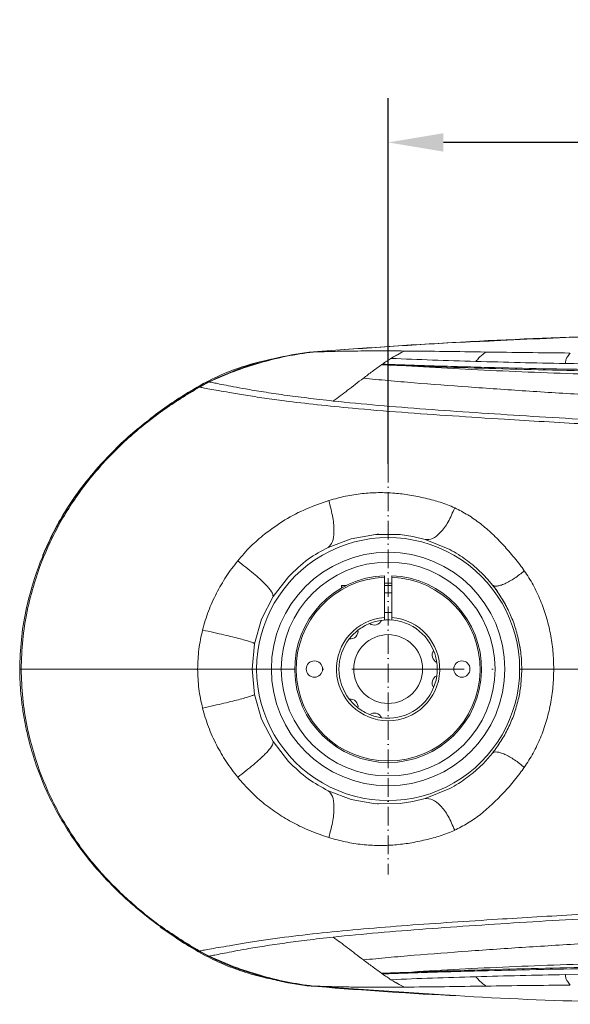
# Model space of a CAD drawing. Header units: millimetres. Extents: x -33 to 2421, y -2345 to -563.
# Tile 3 of 31: x 259 to 371, y -1810 to -1610. Entities that reach past the tile are written whole.
import ezdxf

# ---------------------------------------------------------------- set-up
doc = ezdxf.new("R2010")
doc.units = ezdxf.units.MM
doc.header["$LTSCALE"] = 0.3175
doc.linetypes.add('ACAD_ISO10W100', pattern=[18, 12, -3, 0, -3])
for name, color, linetype, lineweight in [('1轮廓实线层', 7, 'Continuous', 18), ('7标注层', 4, 'Continuous', 13), ('中心线', 4, 'ACAD_ISO10W100', 20), ('粗实线', 7, 'Continuous', 40)]:
    doc.layers.add(name, color=color, linetype=linetype, lineweight=lineweight)
doc.styles.add('标准汉字', font='gbenor.shx', dxfattribs={"bigfont": 'gbcbig.shx'})
doc.dimstyles.new('M1：4.5', dxfattribs={"dimscale": 4.5, "dimtxt": 3.5, "dimasz": 2.5, "dimexe": 2, "dimexo": 0, "dimgap": 1.5, "dimtad": 1, "dimdec": 3, "dimdsep": 46, "dimtxsty": '标准汉字', "dimcen": 5, "dimdle": 5, "dimclrd": 1, "dimclre": 1, "dimclrt": 256, "dimadec": 3, "dimazin": 2, "dimtfac": 1, "dimtdec": 3, "dimtmove": 0, "dimatfit": 3, "dimfxl": 1, "dimtolj": 1, "dimarcsym": 0})

# ---------------------------------------------------------------- blocks, each defined once
blk = doc.blocks.new('*D8')
at = {"layer": '7标注层', "color": 1, "lineweight": -2, "transparency": 16777216}
for p, q in [((334.34, -1700.09), (334.34, -1625.74)), ((609.34, -1701.92), (609.34, -1625.74)), ((598.09, -1634.74), (345.59, -1634.74))]:
    blk.add_line(p, q, dxfattribs=at)
at = {"layer": '7标注层', "color": 1, "lineweight": 20, "transparency": 16777216}
for points in [[(345.59, -1632.87), (345.59, -1636.62), (334.34, -1634.74)], [(598.09, -1632.87), (598.09, -1636.62), (609.34, -1634.74)]]:
    blk.add_solid(points, dxfattribs=at)
at = {"layer": 'Defpoints', "color": 0, "lineweight": 20, "transparency": 16777216}
for p in [(334.34, -1634.74), (334.34, -1700.09), (609.34, -1701.92)]:
    blk.add_point(p, dxfattribs=at)
at = {"layer": '7标注层', "lineweight": 18, "transparency": 16777216, "insert": (471.84, -1620.12), "char_height": 15.75, "attachment_point": 5, "style": '标准汉字'}
blk.add_mtext('\\A1;275', dxfattribs=at)

msp = doc.modelspace()

# ---------------------------------------------------------------- linework, layer by layer
at = {"layer": '1轮廓实线层', "lineweight": 18}
for p, q in [((335.8358, -1678.1344), (335.4038, -1678.3844)), ((336.0319, -1678.0224), (335.8358, -1678.1344)), ((336.2161, -1677.9181), (336.0319, -1678.0224)), ((336.5534, -1677.7305), (336.2161, -1677.9181)), ((337.1309, -1677.4223), (336.5534, -1677.7305)), ((337.6343, -1677.171), (337.1309, -1677.4223)), ((335.4038, -1678.3844), (334.912, -1678.673)), ((297.7653, -1683.4376), (295.8244, -1684.4872)), ((295.8244, -1684.4872), (295.9776, -1684.512)), ((322.1378, -1717.1104), (326.8035, -1715.3569)), ((326.8035, -1715.3569), (331.7339, -1714.4751)), ((331.7339, -1714.4751), (336.8106, -1714.515)), ((332.0777, -1714.4555), (332.3587, -1714.4434)), ((336.8106, -1714.515), (339.3318, -1714.8915)), ((339.3318, -1714.8915), (341.8659, -1715.5171)), ((341.8661, -1715.5172), (346.8607, -1717.5498)), ((351.5411, -1720.6618), (353.6624, -1722.6089)), ((310.9393, -1727.1147), (314.0639, -1723.0691)), ((333.5862, -1723.1744), (333.5862, -1722.8742)), ((333.5862, -1731.3862), (333.5862, -1723.1744)), ((335.0862, -1722.8742), (335.0862, -1723.1744)), ((335.0862, -1723.1744), (335.0862, -1731.3862)), ((353.6624, -1722.609), (354.6412, -1723.6625)), ((354.6412, -1723.6625), (355.5693, -1724.7735)), ((324.8362, -1725.4049), (324.8362, -1724.9593)), ((325.8509, -1724.8593), (324.9362, -1724.8593)), ((324.9362, -1724.8593), (324.9362, -1725.3475)), ((335.0862, -1724.3754), (333.5862, -1724.3754)), ((308.6076, -1731.699), (310.9393, -1727.1147)), ((335.0862, -1726.3593), (333.5862, -1726.3593)), ((358.5932, -1729.5367), (358.6113, -1729.5733)), ((307.1571, -1736.7073), (308.6076, -1731.699)), ((333.5862, -1730.3593), (335.0862, -1730.3593)), ((333.5862, -1731.3862), (333.5862, -1731.8875)), ((333.6618, -1731.8821), (334.3362, -1731.8593)), ((335.0862, -1731.8875), (335.0862, -1731.3862)), ((306.6736, -1741.8999), (307.1571, -1736.7073)), ((259.679, -1741.859), (259.3959, -1741.859)), ((306.6736, -1741.8187), (307.1571, -1747.0113)), ((307.5862, -1741.8593), (306.6736, -1741.8593)), ((361.5256, -1741.8593), (361.0862, -1741.8593)), ((361.0862, -1741.8593), (361.0862, -1741.8593)), ((361.5256, -1741.8593), (361.0862, -1741.8593)), ((361.0862, -1741.8593), (361.5256, -1741.8593)), ((361.4355, -1743.2799), (361.5256, -1741.8595)), ((307.1571, -1747.0114), (308.6076, -1752.0196)), ((326.6051, -1748.202), (326.4363, -1747.9905)), ((308.6076, -1752.0196), (310.9393, -1756.604)), ((310.9393, -1756.604), (314.0639, -1760.6496)), ((353.6624, -1761.1097), (354.6412, -1760.0562)), ((354.6412, -1760.0562), (355.5693, -1758.9451)), ((351.5411, -1763.0569), (353.6624, -1761.1097)), ((341.8661, -1768.2015), (346.8607, -1766.1689)), ((322.1378, -1766.6083), (326.8035, -1768.3617)), ((339.3318, -1768.8271), (341.8659, -1768.2016)), ((326.8035, -1768.3617), (331.7339, -1769.2436)), ((331.7339, -1769.2436), (336.8106, -1769.2037)), ((332.3587, -1769.2753), (332.0777, -1769.2632)), ((336.8106, -1769.2037), (339.3318, -1768.8271)), ((297.7653, -1800.2811), (295.8244, -1799.2315)), ((297.92, -1800.259), (295.9776, -1799.2068)), ((297.7653, -1800.2811), (297.92, -1800.259)), ((384.3254, -1803.7797), (370.3649, -1804.008)), ((318.7439, -1806.2832), (319.5508, -1806.3913)), ((345.7389, -1808.1281), (319.1151, -1806.3435)), ((336.5534, -1805.9882), (336.2161, -1805.8006)), ((337.6343, -1806.5476), (337.1309, -1806.2964))]:
    msp.add_line(p, q, dxfattribs=at)
for points in [[(319.1149, -1677.3771), (318.6779, -1677.3903), (318.2408, -1677.4036)], [(297.7652, -1683.4375), (297.8426, -1683.4486), (297.92, -1683.4597)], [(333.5862, -1724.8759), (334.1292, -1724.8606), (335.0862, -1724.8759)], [(332.8538, -1731.9698), (331.7004, -1732.213), (330.5602, -1732.5996)], [(328.205, -1733.9594), (326.8785, -1735.1974), (326.4363, -1735.7282)], [(343.5959, -1745.6353), (344.0747, -1744.1313), (344.2433, -1743.2191)], [(326.4363, -1747.9905), (327.3991, -1749.0619), (328.205, -1749.7593)], [(295.8244, -1799.2315), (295.9008, -1799.2193), (295.9773, -1799.2072)], [(319.1147, -1806.3435), (318.6776, -1806.3303), (318.2406, -1806.3171)]]:
    msp.add_lwpolyline(points, dxfattribs=at)
for centre, radius, start, end in [((334.3362, -1741.8593), 26.75, 0, 180.000012), ((334.3362, -1741.8593), 19, 92.262263, 87.737737), ((334.3362, -1741.8593), 18.7, 92.298576, 87.701424), ((324.9362, -1724.9593), 0.1, 90, 180), ((334.3362, -1741.8593), 10.5, 94.096044, 85.903956), ((331.5151, -1731.3308), 1.588, 233.038927, 336.961073), ((334.3362, -1741.8593), 10, 22.184778, 97.815222), ((326.6287, -1734.1519), 1.588, 263.038927, 6.961073), ((334.3362, -1741.8593), 10, 112.184778, 127.815222), ((334.3362, -1741.8593), 10, 142.184778, 217.815222), ((344.8648, -1739.0382), 1.588, 143.038927, 246.961073), ((334.3362, -1741.8593), 10, 7.815222, 22.184778), ((334.3362, -1741.8593), 26.75, 179.999988, 360), ((334.3362, -1741.8593), 10, 352.184778, 7.815222), ((344.8648, -1744.6805), 1.588, 113.038927, 216.961073), ((334.3362, -1741.8593), 10, 262.184778, 337.815222), ((326.6287, -1749.5668), 1.588, 353.038927, 96.961073), ((334.3362, -1741.8593), 10, 232.184778, 247.815222), ((331.5151, -1752.3879), 1.588, 23.038927, 126.961073), ((334.3362, -1741.8593), 10, 247.815222, 262.184778)]:
    msp.add_arc(centre, radius, start, end, dxfattribs=at)
for points, knots in [([(392.4734, -1673.7589), (387.3664, -1673.8848), (375.1668, -1674.1857), (362.9769, -1674.7624), (355.89, -1675.0976)], [0, 0, 0, 0, 35806.27975424, 85533.73414473, 85533.73414473, 85533.73414473, 85533.73414473]), ([(376.8702, -1674.1972), (376.7901, -1674.1994), (366.9668, -1674.4695), (347.4082, -1675.3311), (327.9633, -1676.7127), (318.241, -1677.4036)], [0, 0, 0, 0, 462.47137741, 56731.53220674, 112998.85364465, 112998.85364465, 112998.85364465, 112998.85364465]), ([(355.89, -1675.0976), (353.2979, -1675.2023), (341.0251, -1675.6978), (328.7766, -1676.6355), (319.1151, -1677.3752)], [0, 0, 0, 0, 18082.39778775, 85615.86372268, 85615.86372268, 85615.86372268, 85615.86372268]), ([(318.241, -1677.4036), (315.887, -1677.7701), (311.1776, -1678.5033), (304.305, -1680.5526), (299.9449, -1682.476), (297.7653, -1683.4376)], [0, 0, 0, 0, 37707.26013104, 75434.83673573, 113148.5130223, 113148.5130223, 113148.5130223, 113148.5130223]), ([(319.1152, -1677.377), (317.2857, -1677.6254), (313.626, -1678.1223), (308.2721, -1679.558), (302.9815, -1681.2076), (299.607, -1682.709), (297.92, -1683.4597)], [0, 0, 0, 0, 37974.57179782, 75964.0705246, 113959.7190266, 151944.269792, 151944.269792, 151944.269792, 151944.269792]), ([(319.1151, -1677.3771), (319.3399, -1677.3707), (319.7883, -1677.3579), (320.4533, -1677.3364), (320.785, -1677.3256)], [0, 0, 0, 0, 42943.01961296, 85659.11755237, 85659.11755237, 85659.11755237, 85659.11755237]), ([(320.785, -1677.3256), (320.8756, -1677.3225), (321.0556, -1677.3163), (321.2399, -1677.3102), (321.3315, -1677.3071)], [0, 0, 0, 0, 43115.85989573, 85656.56960461, 85656.56960461, 85656.56960461, 85656.56960461]), ([(321.3315, -1677.3071), (322.3182, -1677.2776), (324.2976, -1677.2183), (326.4668, -1677.1913), (327.5548, -1677.1778)], [0, 0, 0, 0, 42690.41356742, 85645.19597562, 85645.19597562, 85645.19597562, 85645.19597562]), ([(327.5548, -1677.1778), (328.3657, -1677.1708), (329.9879, -1677.1569), (331.669, -1677.1547), (332.5098, -1677.1536)], [0, 0, 0, 0, 42803.71214824, 85630.46648291, 85630.46648291, 85630.46648291, 85630.46648291]), ([(332.5098, -1677.1536), (333.3547, -1677.1541), (335.0461, -1677.155), (336.771, -1677.1657), (337.6342, -1677.171)], [0, 0, 0, 0, 42766.53133509, 85616.31126365, 85616.31126365, 85616.31126365, 85616.31126365]), ([(354.1664, -1677.3775), (351.3599, -1677.3349), (345.7469, -1677.2496), (340.3385, -1677.1972), (337.6343, -1677.171)], [0, 0, 0, 0, 42797.50078696, 85592.57441759, 85592.57441759, 85592.57441759, 85592.57441759]), ([(352.1697, -1679.2867), (352.3777, -1679.0511), (352.7541, -1678.6249), (353.4294, -1677.969), (353.9232, -1677.5922), (354.2037, -1677.378)], [0, 0, 0, 0, 39325.36786747, 71135.50233992, 112992.471478, 112992.471478, 112992.471478, 112992.471478]), ([(371.3176, -1677.5873), (368.4383, -1677.5573), (362.6797, -1677.4974), (357.029, -1677.4178), (354.2037, -1677.378)], [0, 0, 0, 0, 42773.93380762, 85544.29027064, 85544.29027064, 85544.29027064, 85544.29027064]), ([(370.3649, -1679.7106), (370.3967, -1679.4609), (370.4539, -1679.0105), (370.7895, -1678.2803), (371.172, -1677.8387), (371.3892, -1677.588)], [0, 0, 0, 0, 39517.91364854, 71248.40779632, 112925.93238434, 112925.93238434, 112925.93238434, 112925.93238434]), ([(310.5493, -1678.8573), (309.173, -1679.1661), (306.0879, -1679.8581), (301.4256, -1681.4584), (298.2906, -1683.0223), (296.7235, -1683.8041)], [0, 0, 0, 0, 32490.2303581, 72831.42197358, 113154.59752858, 113154.59752858, 113154.59752858, 113154.59752858]), ([(332.9865, -1679.9791), (332.3631, -1680.428), (331.1165, -1681.3256), (329.9041, -1682.2464), (329.2979, -1682.7067)], [0, 0, 0, 0, 42809.61773752, 85604.72515742, 85604.72515742, 85604.72515742, 85604.72515742]), ([(332.9865, -1679.9791), (333.0009, -1679.9685), (333.0319, -1679.9456), (333.0654, -1679.923), (333.0833, -1679.9108)], [0, 0, 0, 0, 39624.0425049, 85606.92971419, 85606.92971419, 85606.92971419, 85606.92971419]), ([(332.9865, -1679.9791), (333.8119, -1680.0116), (335.4625, -1680.0766), (337.1387, -1680.1378), (337.9767, -1680.1684)], [0, 0, 0, 0, 42802.60869236, 85597.05983321, 85597.05983321, 85597.05983321, 85597.05983321]), ([(333.0833, -1679.9108), (333.1013, -1679.8986), (333.1347, -1679.876), (333.1657, -1679.8532), (333.1801, -1679.8427)], [0, 0, 0, 0, 45978.97593555, 85607.08347955, 85607.08347955, 85607.08347955, 85607.08347955]), ([(334.912, -1678.673), (334.6251, -1678.8607), (334.0512, -1679.2362), (333.4705, -1679.6406), (333.1801, -1679.8427)], [0, 0, 0, 0, 42809.17962681, 85609.00337733, 85609.00337733, 85609.00337733, 85609.00337733]), ([(343.7071, -1680.2059), (341.9264, -1680.1488), (338.365, -1680.0346), (334.9084, -1679.9067), (333.1801, -1679.8427)], [0, 0, 0, 0, 42797.15769508, 85594.3770025, 85594.3770025, 85594.3770025, 85594.3770025]), ([(352.1695, -1679.2867), (349.1954, -1679.1987), (343.2677, -1679.0232), (337.6908, -1678.7895), (334.912, -1678.673)], [0, 0, 0, 0, 42942.18211384, 85588.69884639, 85588.69884639, 85588.69884639, 85588.69884639]), ([(337.9767, -1680.1683), (341.1593, -1680.3659), (347.5483, -1680.7626), (357.6586, -1681.2445), (368.0266, -1681.6645), (379.8215, -1682.0654), (393.0452, -1682.4336), (407.6885, -1682.7567), (417.5519, -1682.8966), (422.5001, -1682.9668)], [0, 0, 0, 0, 29892.9659328, 60009.06149587, 90358.18586394, 120930.20887469, 162017.5579444, 203436.02340477, 245132.46362611, 245132.46362611, 245132.46362611, 245132.46362611]), ([(464.3354, -1682.1508), (458.021, -1682.1212), (445.392, -1682.0618), (426.5083, -1681.9295), (409.97, -1681.7652), (395.7789, -1681.5768), (383.9142, -1681.385), (372.142, -1681.1528), (360.5105, -1680.8767), (349.0454, -1680.554), (341.6662, -1680.2969), (337.9767, -1680.1684)], [0, 0, 0, 0, 45543.37124953, 91087.73217776, 136631.52509722, 165678.8310046, 194725.52584452, 223771.77989026, 252817.94971549, 281861.39851829, 310903.0815693, 310903.0815693, 310903.0815693, 310903.0815693]), ([(370.3649, -1679.7106), (367.2845, -1679.6495), (361.1457, -1679.5277), (355.1544, -1679.3669), (352.1695, -1679.2867)], [0, 0, 0, 0, 42921.99396195, 85536.22016732, 85536.22016732, 85536.22016732, 85536.22016732]), ([(384.3254, -1679.9389), (381.982, -1679.9051), (377.3062, -1679.8376), (372.675, -1679.7529), (370.3649, -1679.7106)], [0, 0, 0, 0, 42844.26668001, 85488.24827878, 85488.24827878, 85488.24827878, 85488.24827878]), ([(354.5768, -1680.513), (352.748, -1680.4653), (349.0905, -1680.3701), (345.5016, -1680.2606), (343.7071, -1680.2059)], [0, 0, 0, 0, 42781.62651916, 85562.52071629, 85562.52071629, 85562.52071629, 85562.52071629]), ([(376.939, -1680.9615), (376.0242, -1680.9473), (374.4518, -1680.9229), (372.6496, -1680.8927), (371.7316, -1680.8769), (369.6129, -1680.8399), (363.9136, -1680.7345), (358.3339, -1680.6021), (354.5768, -1680.513)], [0, 0, 0, 0, 26407.70533198, 45385.70561476, 52170.44061843, 53012.99610347, 106821.07184689, 217738.98231221, 217738.98231221, 217738.98231221, 217738.98231221]), ([(296.7235, -1683.8041), (295.0533, -1684.7749), (292.067, -1686.5106), (289.244, -1688.5003), (287.9998, -1689.3773)], [0, 0, 0, 0, 47917.11467653, 85682.3233792, 85682.3233792, 85682.3233792, 85682.3233792]), ([(297.92, -1683.4597), (297.5941, -1683.6294), (296.9409, -1683.9695), (296.2992, -1684.3309), (295.9776, -1684.5119)], [0, 0, 0, 0, 42750.81129599, 85683.40945213, 85683.40945213, 85683.40945213, 85683.40945213]), ([(297.92, -1683.4597), (297.9681, -1683.4672), (298.0644, -1683.4823), (298.2268, -1683.5139), (298.3079, -1683.5296)], [0, 0, 0, 0, 42853.42236386, 85682.48864192, 85682.48864192, 85682.48864192, 85682.48864192]), ([(298.3079, -1683.5296), (298.6205, -1683.5933), (299.2447, -1683.7205), (300.832, -1684.0448), (302.8277, -1684.4337), (305.4986, -1684.9217), (308.9322, -1685.4941), (313.1425, -1686.1287), (316.2596, -1686.5274), (317.8185, -1686.7268)], [0, 0, 0, 0, 30971.45828666, 61849.74431457, 92654.21712993, 123353.56516387, 164168.56041657, 204887.93451117, 245626.28342445, 245626.28342445, 245626.28342445, 245626.28342445]), ([(329.2975, -1682.7067), (328.2019, -1683.5497), (326.0104, -1685.2358), (324.1059, -1686.6381), (323.1535, -1687.3393)], [0, 0, 0, 0, 42794.20004231, 85595.86976511, 85595.86976511, 85595.86976511, 85595.86976511]), ([(329.2979, -1682.7067), (330.9649, -1682.8669), (334.3047, -1683.188), (341.3525, -1683.794), (346.8921, -1684.2093), (350.5922, -1684.4868)], [0, 0, 0, 0, 28098.08035895, 56293.12370608, 113004.89587348, 113004.89587348, 113004.89587348, 113004.89587348]), ([(295.8244, -1684.4872), (293.2837, -1686.0237), (288.2016, -1689.0971), (281.2567, -1694.7063), (274.9646, -1701.0279), (269.549, -1708.1341), (265.1705, -1715.9252), (262.2773, -1723.3313), (260.5577, -1730.0508), (259.6112, -1735.9247), (259.4676, -1739.8812), (259.3959, -1741.8593)], [0, 0, 0, 0, 38938.62622152, 77885.80981916, 116829.06764093, 155775.36274664, 194776.46566106, 233775.58911417, 259754.56467728, 285719.88507912, 311682.18220788, 311682.18220788, 311682.18220788, 311682.18220788]), ([(295.9773, -1684.5114), (293.4438, -1686.049), (288.3757, -1689.1247), (281.4515, -1694.7342), (275.1808, -1701.0561), (269.7842, -1708.1621), (265.4245, -1715.9541), (262.5434, -1723.3578), (260.8327, -1730.0712), (259.8935, -1735.9358), (259.7505, -1739.8849), (259.679, -1741.8593)], [0, 0, 0, 0, 38920.65026549, 77856.38547056, 116788.74372523, 155728.93176478, 194761.90349388, 233794.42154211, 259773.11555388, 285729.05228392, 311679.28684223, 311679.28684223, 311679.28684223, 311679.28684223]), ([(295.9776, -1684.5119), (296.1815, -1684.5524), (296.5853, -1684.6324), (297.9687, -1684.9003), (299.7238, -1685.1981), (301.2818, -1685.4633), (302.0542, -1685.5948)], [0, 0, 0, 0, 38981.36208549, 77172.26194384, 114869.00419684, 151936.24059058, 151936.24059058, 151936.24059058, 151936.24059058]), ([(302.0542, -1685.5948), (303.1253, -1685.7801), (305.2522, -1686.1481), (309.0936, -1686.7502), (313.8973, -1687.4055), (319.8734, -1688.1071), (327.8349, -1688.8921), (337.0492, -1689.6615), (347.3933, -1690.3723), (359.7167, -1691.1721), (374.2039, -1692.0286), (390.995, -1692.8585), (408.2621, -1693.611), (426.2589, -1694.2938), (444.9796, -1694.8913), (457.8447, -1695.2144), (464.3354, -1695.3774)], [0, 0, 0, 0, 16351.01803142, 32467.18790446, 48460.8075889, 72277.1587536, 95965.84910245, 127440.38593471, 158877.98405949, 190181.98322872, 236924.93535192, 283895.24689566, 331308.98451012, 379361.93403289, 430393.11784474, 482356.11612602, 482356.11612602, 482356.11612602, 482356.11612602]), ([(350.5922, -1684.4868), (354.495, -1684.7595), (362.3356, -1685.3075), (374.473, -1686.0467), (388.9263, -1686.855), (405.7718, -1687.7042), (418.5631, -1688.2484), (424.9877, -1688.5216)], [0, 0, 0, 0, 29230.74966639, 58722.92356604, 88461.12614443, 133476.19134364, 178899.45282398, 178899.45282398, 178899.45282398, 178899.45282398]), ([(317.8185, -1686.7268), (318.6879, -1686.8319), (320.4277, -1687.0421), (322.2443, -1687.2403), (323.1531, -1687.3394)], [0, 0, 0, 0, 42776.25579507, 85595.49394778, 85595.49394778, 85595.49394778, 85595.49394778]), ([(323.1535, -1687.3393), (326.1753, -1687.6419), (332.2374, -1688.2489), (342.0018, -1689.0079), (352.0712, -1689.7155), (362.4449, -1690.3895), (373.1179, -1691.0223), (385.9192, -1691.7038), (400.9379, -1692.4122), (418.216, -1693.117), (435.8006, -1693.7488), (447.6704, -1694.0755), (453.6204, -1694.2392)], [0, 0, 0, 0, 28123.66620747, 56420.32200057, 84915.42799177, 113615.11855983, 142521.90580381, 171635.15544171, 215661.8307813, 260077.13624475, 304801.36050461, 349754.42692372, 349754.42692372, 349754.42692372, 349754.42692372]), ([(287.9998, -1689.3773), (285.4666, -1691.3206), (280.9448, -1694.7894), (277.0566, -1698.9519), (275.3466, -1700.7824)], [0, 0, 0, 0, 47989.03452085, 85661.06559015, 85661.06559015, 85661.06559015, 85661.06559015]), ([(275.3466, -1700.7824), (274.0583, -1702.3169), (271.4901, -1705.3759), (268.4342, -1710.0212), (265.9397, -1714.4888), (264.6858, -1717.35), (264.0578, -1718.7831)], [0, 0, 0, 0, 42730.51347368, 85180.9320186, 118440.44060563, 151815.83818773, 151815.83818773, 151815.83818773, 151815.83818773]), ([(329.0823, -1706.1699), (328.5143, -1706.2368), (327.3823, -1706.3702), (326.2531, -1706.5914), (325.6907, -1706.7015)], [0, 0, 0, 0, 42888.92198791, 85458.84286191, 85458.84286191, 85458.84286191, 85458.84286191]), ([(335.683, -1706.091), (334.5714, -1706.0276), (332.3835, -1705.9027), (330.1708, -1706.0818), (329.0823, -1706.1699)], [0, 0, 0, 0, 43416.05992956, 85448.13074711, 85448.13074711, 85448.13074711, 85448.13074711]), ([(341.9424, -1707.1126), (340.8764, -1706.873), (338.8128, -1706.4091), (336.7029, -1706.1947), (335.683, -1706.091)], [0, 0, 0, 0, 44130.58665756, 85427.08907937, 85427.08907937, 85427.08907937, 85427.08907937]), ([(322.2739, -1707.5933), (320.7496, -1708.1188), (317.6985, -1709.1704), (313.283, -1711.4254), (310.5804, -1713.4046), (309.2227, -1714.3988)], [0, 0, 0, 0, 37465.66306236, 74990.58908907, 112868.52607574, 112868.52607574, 112868.52607574, 112868.52607574]), ([(322.1379, -1717.1107), (322.4687, -1716.7848), (323.1211, -1716.1418), (323.4042, -1713.9874), (323.1935, -1711.1599), (322.5832, -1708.7922), (322.2741, -1707.5934)], [0, 0, 0, 0, 38383.45340605, 75708.24177585, 113121.87079193, 151489.61756291, 151489.61756291, 151489.61756291, 151489.61756291]), ([(325.6907, -1706.7015), (325.1407, -1706.8248), (323.9962, -1707.0812), (322.8628, -1707.4182), (322.2741, -1707.5932)], [0, 0, 0, 0, 41069.22164053, 85463.88948392, 85463.88948392, 85463.88948392, 85463.88948392]), ([(344.9504, -1707.9453), (344.4795, -1707.8016), (343.4831, -1707.4976), (342.4744, -1707.2456), (341.9424, -1707.1126)], [0, 0, 0, 0, 40363.01862212, 85406.74736638, 85406.74736638, 85406.74736638, 85406.74736638]), ([(347.8717, -1709.0799), (347.388, -1708.8656), (346.4308, -1708.4418), (345.4403, -1708.1096), (344.9504, -1707.9453)], [0, 0, 0, 0, 43155.0926595, 85392.59545102, 85392.59545102, 85392.59545102, 85392.59545102]), ([(341.8661, -1715.5175), (342.3595, -1715.5181), (343.3376, -1715.5191), (345.0042, -1714.175), (346.6179, -1712.0225), (347.4502, -1710.0696), (347.8718, -1709.0801)], [0, 0, 0, 0, 37944.53000961, 75210.53011103, 112791.07471567, 151382.15104725, 151382.15104725, 151382.15104725, 151382.15104725]), ([(357.8672, -1716.7426), (357.0973, -1715.9347), (355.5794, -1714.342), (353.136, -1712.2614), (350.5937, -1710.4561), (348.7768, -1709.5374), (347.8718, -1709.0799)], [0, 0, 0, 0, 39125.87797851, 77137.39656654, 114388.25246704, 151352.7387047, 151352.7387047, 151352.7387047, 151352.7387047]), ([(309.2227, -1714.3988), (308.2479, -1715.2199), (306.2804, -1716.8772), (304.5866, -1718.8554), (303.732, -1719.8536)], [0, 0, 0, 0, 42337.177243, 85452.10325091, 85452.10325091, 85452.10325091, 85452.10325091]), ([(314.0639, -1723.0691), (315.3602, -1721.8131), (317.8104, -1719.4391), (320.7522, -1717.856), (322.1375, -1717.1105)], [0, 0, 0, 0, 45181.74788215, 85396.43904369, 85396.43904369, 85396.43904369, 85396.43904369]), ([(346.8607, -1717.5498), (347.4539, -1717.8758), (349.0967, -1718.7785), (350.5881, -1719.9276), (351.5411, -1720.6618)], [0, 0, 0, 0, 30804.74985754, 85318.62683955, 85318.62683955, 85318.62683955, 85318.62683955]), ([(360.0144, -1719.2281), (359.6377, -1718.7739), (358.9356, -1717.9273), (358.2056, -1717.1178), (357.8672, -1716.7426)], [0, 0, 0, 0, 45762.72663264, 85298.57095498, 85298.57095498, 85298.57095498, 85298.57095498]), ([(303.7321, -1719.8536), (302.923, -1720.9014), (301.3221, -1722.9747), (300.0519, -1725.288), (299.4236, -1726.4322)], [0, 0, 0, 0, 43171.53452357, 85427.71179861, 85427.71179861, 85427.71179861, 85427.71179861]), ([(310.9394, -1727.1148), (310.9155, -1726.834), (310.8678, -1726.2731), (309.4176, -1724.608), (307.1031, -1722.4815), (304.8571, -1720.7305), (303.7323, -1719.8535)], [0, 0, 0, 0, 37934.67298347, 75797.92384485, 113559.46891746, 151443.11068424, 151443.11068424, 151443.11068424, 151443.11068424]), ([(362.0345, -1721.8577), (361.7255, -1721.4299), (361.0749, -1720.5294), (360.3795, -1719.6761), (360.0144, -1719.2281)], [0, 0, 0, 0, 40506.07439744, 85276.10786221, 85276.10786221, 85276.10786221, 85276.10786221]), ([(355.5693, -1724.7737), (355.6764, -1724.8501), (355.8918, -1725.0038), (356.464, -1725.0153), (357.1903, -1724.8584), (358.0587, -1724.5273), (359.0237, -1724.0364), (360.0441, -1723.4075), (361.0728, -1722.6729), (361.7147, -1722.1287), (362.0342, -1721.858)], [0, 0, 0, 0, 34856.94016596, 70095.29744557, 105408.41456698, 140714.60599811, 176309.17885067, 211867.27472977, 247643.98395074, 283089.66407909, 283089.66407909, 283089.66407909, 283089.66407909]), ([(365.3219, -1727.8826), (364.8464, -1726.8192), (363.9007, -1724.7042), (362.6543, -1722.803), (362.0345, -1721.8577)], [0, 0, 0, 0, 42857.33727975, 85242.16155766, 85242.16155766, 85242.16155766, 85242.16155766]), ([(355.5693, -1724.7735), (356.1648, -1725.5678), (357.3531, -1727.1529), (358.2867, -1728.9432), (358.7525, -1729.8364)], [0, 0, 0, 0, 42716.07788236, 85243.32115554, 85243.32115554, 85243.32115554, 85243.32115554]), ([(355.6784, -1724.9031), (356.0941, -1725.4274), (356.6467, -1726.1244), (357.1155, -1726.9247), (357.2316, -1727.1229)], [0, 0, 0, 0, 64138.43377644, 85251.54598483, 85251.54598483, 85251.54598483, 85251.54598483]), ([(299.4236, -1726.4322), (298.8459, -1727.6374), (297.6898, -1730.0491), (296.9565, -1732.6362), (296.5897, -1733.9304)], [0, 0, 0, 0, 42675.30280534, 85393.39740235, 85393.39740235, 85393.39740235, 85393.39740235]), ([(357.4035, -1727.409), (357.6748, -1727.8344), (358.107, -1728.5123), (358.4613, -1729.2587), (358.5932, -1729.5367)], [0, 0, 0, 0, 53486.46133723, 85233.39465832, 85233.39465832, 85233.39465832, 85233.39465832]), ([(367.3519, -1734.6775), (367.0955, -1733.5021), (366.5871, -1731.1719), (365.7412, -1728.9726), (365.3219, -1727.8826)], [0, 0, 0, 0, 42973.83294747, 85194.15647403, 85194.15647403, 85194.15647403, 85194.15647403]), ([(358.7525, -1729.8364), (359.1742, -1730.768), (360.0219, -1732.6405), (360.5493, -1734.6492), (360.8143, -1735.6586)], [0, 0, 0, 0, 42388.30349553, 85202.44460077, 85202.44460077, 85202.44460077, 85202.44460077]), ([(296.5898, -1733.9304), (296.3025, -1735.2242), (295.7233, -1737.8328), (295.6335, -1740.51), (295.5882, -1741.8593)], [0, 0, 0, 0, 42333.97684751, 85349.99983725, 85349.99983725, 85349.99983725, 85349.99983725]), ([(307.1573, -1736.7073), (307.105, -1736.6597), (307.0013, -1736.5652), (306.4143, -1736.3435), (305.5206, -1736.0652), (304.2952, -1735.7276), (302.7676, -1735.3417), (300.9639, -1734.9112), (298.9207, -1734.4418), (297.3708, -1734.1017), (296.5902, -1733.9304)], [0, 0, 0, 0, 35692.17995225, 70873.25669093, 106065.69394291, 141756.34179662, 177407.95782663, 212561.23649334, 247702.11253322, 283349.67354896, 283349.67354896, 283349.67354896, 283349.67354896]), ([(360.8143, -1735.6586), (361.0018, -1736.5709), (361.4217, -1738.6135), (361.4886, -1740.7029), (361.5256, -1741.8592)], [0, 0, 0, 0, 38035.12129857, 85162.57405829, 85162.57405829, 85162.57405829, 85162.57405829]), ([(368.0211, -1741.8592), (367.9964, -1740.649), (367.9471, -1738.235), (367.55, -1735.8612), (367.3519, -1734.6775)], [0, 0, 0, 0, 42685.94590012, 85146.07237065, 85146.07237065, 85146.07237065, 85146.07237065]), ([(360.989, -1736.6336), (361.0792, -1736.9924), (361.2057, -1737.4953), (361.2394, -1738.0175), (361.2491, -1738.1672)], [0, 0, 0, 0, 60749.24326819, 85169.35592725, 85169.35592725, 85169.35592725, 85169.35592725]), ([(295.8244, -1799.2315), (294.8311, -1798.6557), (292.8028, -1797.4801), (289.8475, -1795.55), (286.9282, -1793.4776), (284.1123, -1791.281), (280.7801, -1788.4314), (277.0614, -1784.8293), (273.1534, -1780.3479), (269.0839, -1774.75), (265.1978, -1767.8537), (262.6624, -1761.3732), (261.306, -1756.6047), (260.6302, -1753.6963), (260.0976, -1750.7632), (259.7128, -1747.8025), (259.46, -1744.8325), (259.4172, -1742.8464), (259.3959, -1741.8593)], [0, 0, 0, 0, 26395.23203155, 53895.49959468, 81119.24603424, 108690.45217951, 135976.49416913, 181900.88950532, 227588.26757356, 272515.79387692, 340824.61041339, 408984.8131369, 431925.02340427, 454781.1716907, 477608.17110379, 500437.43951868, 523404.9992823, 546101.37067508, 546101.37067508, 546101.37067508, 546101.37067508]), ([(259.679, -1741.8593), (260.0495, -1741.8594), (260.8413, -1741.8595), (263.0277, -1741.8597), (265.5674, -1741.8595), (268.3888, -1741.8593), (272.0437, -1741.8593), (276.3299, -1741.8595), (280.8846, -1741.8596), (285.1023, -1741.8595), (288.8675, -1741.8594), (291.2471, -1741.8593), (292.3362, -1741.8593)], [0, 0, 0, 0, 36133.8268636, 77239.61748592, 107499.90625871, 140125.85125638, 175224.09787167, 218973.14302758, 258546.39391763, 293607.92833075, 323963.65923723, 349580.46097761, 349580.46097761, 349580.46097761, 349580.46097761]), ([(295.9773, -1799.2072), (293.4438, -1797.6697), (288.3757, -1794.594), (281.4515, -1788.9845), (275.1808, -1782.6626), (269.7842, -1775.5565), (265.4246, -1767.7645), (262.5434, -1760.3609), (260.8327, -1753.6475), (259.8935, -1747.7829), (259.7505, -1743.8337), (259.679, -1741.8593)], [0, 0, 0, 0, 38717.98125167, 77451.12012934, 116180.72572842, 154918.21293678, 193748.11421605, 232577.32969976, 258420.79316606, 284241.74618963, 310056.89834646, 310056.89834646, 310056.89834646, 310056.89834646]), ([(292.3362, -1741.8593), (292.8747, -1741.8593), (293.9518, -1741.8594), (295.0424, -1741.8593), (295.5878, -1741.8593)], [0, 0, 0, 0, 42666.69251641, 85329.01423965, 85329.01423965, 85329.01423965, 85329.01423965]), ([(296.5896, -1749.7883), (296.3024, -1748.4944), (295.7233, -1745.8858), (295.6332, -1743.2086), (295.5878, -1741.8593)], [0, 0, 0, 0, 42308.73439287, 85299.26065366, 85299.26065366, 85299.26065366, 85299.26065366]), ([(306.6737, -1741.8593), (306.5747, -1741.8593), (306.3742, -1741.8593), (305.227, -1741.8593), (303.4448, -1741.8593), (301.1373, -1741.8593), (298.4966, -1741.8593), (296.5645, -1741.8593), (295.5886, -1741.8593)], [0, 0, 0, 0, 36799.90779192, 74595.33032656, 112674.03748758, 151866.89014658, 184227.19860332, 217258.70008338, 217258.70008338, 217258.70008338, 217258.70008338]), ([(361.5258, -1741.8593), (361.6096, -1741.8593), (361.7774, -1741.8593), (362.8679, -1741.8593), (364.4094, -1741.8593), (365.6456, -1741.8593), (366.2636, -1741.8593)], [0, 0, 0, 0, 37753.64377532, 75499.36714153, 113244.84624528, 150985.0796072, 150985.0796072, 150985.0796072, 150985.0796072]), ([(366.2636, -1741.8593), (366.5606, -1741.8595), (367.1564, -1741.8597), (367.7322, -1741.8595), (368.0211, -1741.8593)], [0, 0, 0, 0, 42427.28671572, 85125.39144971, 85125.39144971, 85125.39144971, 85125.39144971]), ([(368.0211, -1741.8594), (367.9966, -1743.0642), (367.9474, -1745.4783), (367.5507, -1747.8521), (367.3519, -1749.0412)], [0, 0, 0, 0, 42473.10698543, 85101.92071978, 85101.92071978, 85101.92071978, 85101.92071978]), ([(368.0213, -1741.8593), (369.4023, -1741.8593), (372.1663, -1741.8594), (374.9455, -1741.8593), (376.3362, -1741.8593)], [0, 0, 0, 0, 42522.58450883, 85108.36715065, 85108.36715065, 85108.36715065, 85108.36715065]), ([(360.8143, -1748.0601), (361.0087, -1747.1487), (361.345, -1745.5724), (361.4086, -1743.96), (361.4355, -1743.2799)], [0, 0, 0, 0, 49213.81031038, 85119.05484667, 85119.05484667, 85119.05484667, 85119.05484667]), ([(307.1571, -1747.0114), (307.1046, -1747.0596), (307.0006, -1747.155), (306.4131, -1747.3787), (305.5185, -1747.6558), (304.2944, -1747.9904), (302.7711, -1748.3778), (300.9705, -1748.8089), (298.9255, -1749.2771), (297.3729, -1749.6169), (296.5902, -1749.7882)], [0, 0, 0, 0, 35757.46719253, 70936.92714013, 106064.50791409, 141633.14060142, 177161.09176235, 212249.87702545, 247389.00919721, 283102.52428848, 283102.52428848, 283102.52428848, 283102.52428848]), ([(358.7525, -1753.8823), (359.1742, -1752.9507), (360.0219, -1751.0782), (360.5493, -1749.0694), (360.8143, -1748.0601)], [0, 0, 0, 0, 42331.20585691, 85087.6757143, 85087.6757143, 85087.6757143, 85087.6757143]), ([(299.4235, -1757.2865), (298.8473, -1756.0852), (297.6908, -1753.6738), (296.9575, -1751.0866), (296.5896, -1749.7883)], [0, 0, 0, 0, 42470.28094816, 85246.3082022, 85246.3082022, 85246.3082022, 85246.3082022]), ([(367.3519, -1749.0412), (367.0962, -1750.2133), (366.5877, -1752.5433), (365.7422, -1754.7429), (365.3219, -1755.836)], [0, 0, 0, 0, 42786.23219183, 85062.38538772, 85062.38538772, 85062.38538772, 85062.38538772]), ([(355.5693, -1758.9451), (356.1648, -1758.1509), (357.3531, -1756.5658), (358.2867, -1754.7755), (358.7525, -1753.8823)], [0, 0, 0, 0, 42624.21679315, 85060.67933261, 85060.67933261, 85060.67933261, 85060.67933261]), ([(365.3219, -1755.836), (364.8507, -1756.8907), (363.9057, -1759.0061), (362.6594, -1760.9075), (362.0345, -1761.8609)], [0, 0, 0, 0, 42393.25566984, 85030.24344198, 85030.24344198, 85030.24344198, 85030.24344198]), ([(303.7317, -1763.8652), (302.9282, -1762.8245), (301.3274, -1760.7513), (300.0565, -1758.4384), (299.4235, -1757.2865)], [0, 0, 0, 0, 42762.68052118, 85192.94806821, 85192.94806821, 85192.94806821, 85192.94806821]), ([(310.9394, -1756.6039), (310.9161, -1756.886), (310.8695, -1757.4489), (309.4169, -1759.1089), (307.1068, -1761.238), (304.8599, -1762.9872), (303.7322, -1763.8651)], [0, 0, 0, 0, 37886.41442098, 75609.03655178, 113194.98896694, 151064.5726163, 151064.5726163, 151064.5726163, 151064.5726163]), ([(355.5695, -1758.9451), (355.6774, -1758.868), (355.8932, -1758.714), (356.465, -1758.7042), (357.1906, -1758.8591), (358.0576, -1759.1916), (359.0245, -1759.6811), (360.041, -1760.3099), (361.0704, -1761.043), (361.7121, -1761.5875), (362.0341, -1761.8607)], [0, 0, 0, 0, 34984.87536983, 69917.47857093, 105074.03770008, 140357.12852221, 175859.29060215, 211329.43605976, 246721.96745003, 282370.61670657, 282370.61670657, 282370.61670657, 282370.61670657]), ([(314.0639, -1760.6496), (315.3602, -1761.9056), (317.8104, -1764.2795), (320.7522, -1765.8626), (322.1375, -1766.6081)], [0, 0, 0, 0, 45036.26720968, 85121.61493104, 85121.61493104, 85121.61493104, 85121.61493104]), ([(362.0345, -1761.861), (361.7351, -1762.2758), (361.085, -1763.1767), (360.3896, -1764.0301), (360.0144, -1764.4906)], [0, 0, 0, 0, 39144.98257146, 85011.1080446, 85011.1080446, 85011.1080446, 85011.1080446]), ([(309.2226, -1769.3199), (308.2546, -1768.5046), (306.2871, -1766.8475), (304.5925, -1764.8698), (303.7317, -1763.8652)], [0, 0, 0, 0, 41892.02971885, 85141.78526379, 85141.78526379, 85141.78526379, 85141.78526379]), ([(346.8607, -1766.1689), (347.4539, -1765.8429), (349.0967, -1764.9402), (350.5881, -1763.7911), (351.5411, -1763.0569)], [0, 0, 0, 0, 30701.05672059, 85031.07027085, 85031.07027085, 85031.07027085, 85031.07027085]), ([(360.0144, -1764.4906), (359.655, -1764.9243), (358.9532, -1765.7713), (358.2233, -1766.581), (357.8672, -1766.976)], [0, 0, 0, 0, 43530.30224852, 85000.74915058, 85000.74915058, 85000.74915058, 85000.74915058]), ([(322.1378, -1766.6082), (322.4687, -1766.9339), (323.1214, -1767.5764), (323.4041, -1769.7315), (323.1937, -1772.5586), (322.5832, -1774.9264), (322.2741, -1776.1253)], [0, 0, 0, 0, 38227.66713591, 75401.54611897, 112663.85868421, 150876.1312476, 150876.1312476, 150876.1312476, 150876.1312476]), ([(341.8661, -1768.2014), (342.3596, -1768.2008), (343.3376, -1768.1996), (345.0042, -1769.5438), (346.6179, -1771.6961), (347.4501, -1773.6491), (347.8718, -1774.6386)], [0, 0, 0, 0, 37789.83733963, 74904.39065569, 112331.97455802, 150766.41896174, 150766.41896174, 150766.41896174, 150766.41896174]), ([(357.8672, -1766.976), (356.3035, -1768.5544), (354.0001, -1770.8796), (350.5521, -1773.2813), (348.7602, -1774.1888), (347.8718, -1774.6388)], [0, 0, 0, 0, 57899.48895751, 85292.81077523, 112230.14552565, 112230.14552565, 112230.14552565, 112230.14552565]), ([(322.2737, -1776.1255), (321.1181, -1775.7397), (318.8136, -1774.9705), (315.4689, -1773.4137), (312.2338, -1771.5782), (310.2277, -1770.0737), (309.2226, -1769.3199)], [0, 0, 0, 0, 37865.28557806, 75507.88814589, 113111.77925417, 150867.86786617, 150867.86786617, 150867.86786617, 150867.86786617]), ([(325.6907, -1777.0171), (325.1385, -1776.8933), (323.9941, -1776.6368), (322.8605, -1776.2999), (322.2739, -1776.1255)], [0, 0, 0, 0, 41027.97838568, 85030.80294272, 85030.80294272, 85030.80294272, 85030.80294272]), ([(344.9504, -1775.7734), (344.4737, -1775.9188), (343.4772, -1776.2228), (342.4685, -1776.4747), (341.9424, -1776.606)], [0, 0, 0, 0, 40656.25534254, 84978.99704874, 84978.99704874, 84978.99704874, 84978.99704874]), ([(347.8716, -1774.6389), (347.3932, -1774.851), (346.4363, -1775.2753), (345.4457, -1775.6073), (344.9504, -1775.7734)], [0, 0, 0, 0, 42489.61566481, 84976.78578697, 84976.78578697, 84976.78578697, 84976.78578697]), ([(329.0823, -1777.5488), (328.515, -1777.482), (327.383, -1777.3486), (326.2538, -1777.1274), (325.6907, -1777.0171)], [0, 0, 0, 0, 42614.57631534, 85017.00310335, 85017.00310335, 85017.00310335, 85017.00310335]), ([(335.683, -1777.6277), (334.5801, -1777.6909), (332.3924, -1777.8164), (330.1796, -1777.6375), (329.0823, -1777.5488)], [0, 0, 0, 0, 42852.20320133, 85001.67546631, 85001.67546631, 85001.67546631, 85001.67546631]), ([(341.9424, -1776.606), (340.8921, -1776.8426), (338.8288, -1777.3074), (336.7189, -1777.5222), (335.683, -1777.6277)], [0, 0, 0, 0, 43261.21466146, 84986.72772622, 84986.72772622, 84986.72772622, 84986.72772622]), ([(302.0541, -1798.1239), (303.023, -1797.9568), (304.9658, -1797.6216), (308.4673, -1797.0616), (313.3078, -1796.3846), (319.8372, -1795.6109), (328.1934, -1794.7917), (337.0369, -1794.0668), (346.186, -1793.4255), (357.6593, -1792.679), (371.6908, -1791.8294), (388.4665, -1790.9772), (405.7997, -1790.2105), (424.2359, -1789.495), (443.7816, -1788.8605), (457.4365, -1788.5161), (464.3353, -1788.3421)], [0, 0, 0, 0, 14755.83811166, 29587.87177063, 44535.49055998, 71580.21955815, 98853.13698754, 126355.00722809, 153972.35369404, 181655.86618544, 227963.5331435, 274709.44441821, 322067.89752328, 370185.6202816, 423865.02383469, 478677.57655317, 478677.57655317, 478677.57655317, 478677.57655317]), ([(323.1535, -1796.3793), (326.1753, -1796.0768), (332.2374, -1795.4698), (342.0018, -1794.7108), (352.0712, -1794.0032), (362.4449, -1793.3291), (373.1179, -1792.6964), (385.9192, -1792.0149), (400.9379, -1791.3065), (418.216, -1790.6016), (435.8006, -1789.9698), (447.6704, -1789.6432), (453.6204, -1789.4795)], [0, 0, 0, 0, 27912.18571423, 55996.05445828, 84276.87655213, 112760.7493038, 141450.16139222, 170344.4833051, 214040.08725097, 258121.39558591, 302509.2996894, 347124.32300786, 347124.32300786, 347124.32300786, 347124.32300786]), ([(287.9998, -1794.3413), (289.5868, -1795.4513), (292.4174, -1797.4309), (295.4091, -1799.1564), (296.7235, -1799.9145)], [0, 0, 0, 0, 47646.78202395, 84984.36942189, 84984.36942189, 84984.36942189, 84984.36942189]), ([(350.5922, -1799.2319), (354.495, -1798.9592), (362.3354, -1798.4112), (374.4729, -1797.6721), (388.9263, -1796.8639), (405.7718, -1796.0145), (418.5631, -1795.4705), (424.9877, -1795.1972)], [0, 0, 0, 0, 28992.54083336, 58245.10078308, 87741.48792575, 132390.36326834, 177444.09434854, 177444.09434854, 177444.09434854, 177444.09434854]), ([(295.9773, -1799.2072), (296.1756, -1799.1686), (296.5718, -1799.0914), (297.9327, -1798.8235), (299.691, -1798.5265), (301.2676, -1798.2579), (302.0541, -1798.1239)], [0, 0, 0, 0, 37811.09654091, 75553.19958636, 113203.85226586, 150676.67834845, 150676.67834845, 150676.67834845, 150676.67834845]), ([(298.3079, -1800.189), (298.6371, -1800.1219), (299.289, -1799.9889), (300.9514, -1799.6498), (303.0072, -1799.2509), (305.7108, -1798.7607), (309.1281, -1798.1939), (313.2673, -1797.5733), (316.3052, -1797.1852), (317.8185, -1796.9918)], [0, 0, 0, 0, 32100.12378422, 63564.56289175, 94471.10445749, 124899.09817409, 164872.20339937, 204370.4411725, 243574.38148148, 243574.38148148, 243574.38148148, 243574.38148148]), ([(317.8185, -1796.9918), (318.6879, -1796.8868), (320.4277, -1796.6766), (322.2443, -1796.4784), (323.1531, -1796.3792)], [0, 0, 0, 0, 42434.78499627, 84912.20923414, 84912.20923414, 84912.20923414, 84912.20923414]), ([(329.2975, -1801.0122), (328.2018, -1800.1691), (326.0102, -1798.4829), (324.1057, -1797.0807), (323.1533, -1796.3795)], [0, 0, 0, 0, 42440.41673289, 84888.16208663, 84888.16208663, 84888.16208663, 84888.16208663]), ([(296.7235, -1799.9145), (298.0415, -1800.5884), (300.6787, -1801.9366), (304.8752, -1803.4179), (308.2945, -1804.4533), (310.3429, -1804.8619), (310.9351, -1804.9801)], [0, 0, 0, 0, 44126.41963304, 88285.19451156, 132584.31673458, 150598.22042532, 150598.22042532, 150598.22042532, 150598.22042532]), ([(318.241, -1806.3151), (317.1038, -1806.1738), (314.7807, -1805.8853), (311.3102, -1805.1087), (307.8153, -1804.1669), (304.3812, -1803.063), (301.0062, -1801.8148), (298.8515, -1800.7951), (297.7653, -1800.2811)], [0, 0, 0, 0, 34650.20105312, 70782.45012682, 107464.87993532, 144135.38322382, 179885.51509004, 216222.94384454, 216222.94384454, 216222.94384454, 216222.94384454]), ([(297.92, -1800.259), (297.9681, -1800.2515), (298.0643, -1800.2364), (298.2267, -1800.2048), (298.3079, -1800.189)], [0, 0, 0, 0, 42483.05459562, 84954.9982887, 84954.9982887, 84954.9982887, 84954.9982887]), ([(319.1152, -1806.3416), (317.2857, -1806.0932), (313.626, -1805.5964), (308.2721, -1804.1606), (302.9815, -1802.5111), (299.607, -1801.0096), (297.92, -1800.259)], [0, 0, 0, 0, 37629.49632952, 75273.86513398, 112924.27817017, 150563.61551584, 150563.61551584, 150563.61551584, 150563.61551584]), ([(329.2979, -1801.0119), (330.9649, -1800.8517), (334.3047, -1800.5308), (341.3524, -1799.9247), (346.8921, -1799.5093), (350.5922, -1799.2319)], [0, 0, 0, 0, 27858.48976673, 55813.29634905, 112042.11457666, 112042.11457666, 112042.11457666, 112042.11457666]), ([(332.9865, -1803.7393), (332.3632, -1803.2907), (331.1169, -1802.3938), (329.9042, -1801.4726), (329.2979, -1801.0121)], [0, 0, 0, 0, 42431.86231786, 84850.1998507, 84850.1998507, 84850.1998507, 84850.1998507]), ([(337.9767, -1803.5499), (341.1595, -1803.352), (347.5488, -1802.9547), (357.6589, -1802.4722), (368.027, -1802.0513), (379.8219, -1801.6496), (393.0458, -1801.281), (407.6891, -1800.9569), (417.5525, -1800.8169), (422.5007, -1800.7466)], [0, 0, 0, 0, 29630.3132128, 59480.85743754, 89562.90911458, 119866.18030687, 160592.29301882, 201646.58756613, 242976.35472738, 242976.35472738, 242976.35472738, 242976.35472738]), ([(464.3354, -1801.5678), (458.021, -1801.5975), (445.392, -1801.6569), (426.5083, -1801.7891), (409.97, -1801.9536), (395.7789, -1802.1419), (383.9142, -1802.3336), (372.142, -1802.5659), (360.5105, -1802.8419), (349.0454, -1803.1647), (341.6662, -1803.4217), (337.9767, -1803.5503)], [0, 0, 0, 0, 45143.02271859, 90287.02555352, 135430.46730012, 164222.43200507, 193013.79081436, 221804.71520286, 250595.5531214, 279383.69747029, 308170.08967896, 308170.08967896, 308170.08967896, 308170.08967896]), ([(332.9865, -1803.7396), (333.8119, -1803.7071), (335.4625, -1803.6421), (337.1387, -1803.5809), (337.9767, -1803.5503)], [0, 0, 0, 0, 42417.58706016, 84827.10568322, 84827.10568322, 84827.10568322, 84827.10568322]), ([(332.9865, -1803.7396), (333.0009, -1803.7502), (333.0319, -1803.773), (333.0654, -1803.7957), (333.0833, -1803.8079)], [0, 0, 0, 0, 39266.93037703, 84835.39629919, 84835.39629919, 84835.39629919, 84835.39629919]), ([(333.0833, -1803.8079), (333.1013, -1803.8201), (333.1347, -1803.8427), (333.1657, -1803.8654), (333.1801, -1803.8759)], [0, 0, 0, 0, 45566.1009003, 84834.66874007, 84834.66874007, 84834.66874007, 84834.66874007]), ([(343.7071, -1803.5128), (341.9264, -1803.5699), (338.365, -1803.684), (334.9084, -1803.812), (333.1801, -1803.8759)], [0, 0, 0, 0, 42411.92126895, 84823.91064664, 84823.91064664, 84823.91064664, 84823.91064664]), ([(334.912, -1805.0457), (334.6251, -1804.858), (334.0514, -1804.4826), (333.4706, -1804.0778), (333.1802, -1803.8755)], [0, 0, 0, 0, 42419.29956966, 84828.65137944, 84828.65137944, 84828.65137944, 84828.65137944]), ([(354.5768, -1803.2058), (352.748, -1803.2534), (349.0905, -1803.3486), (345.5016, -1803.458), (343.7071, -1803.5128)], [0, 0, 0, 0, 42398.49247226, 84796.25864783, 84796.25864783, 84796.25864783, 84796.25864783]), ([(370.3649, -1804.008), (367.2951, -1804.0689), (361.1563, -1804.1907), (355.165, -1804.3515), (352.1697, -1804.4319)], [0, 0, 0, 0, 42383.87627799, 84759.32547479, 84759.32547479, 84759.32547479, 84759.32547479]), ([(376.939, -1802.7572), (373.2498, -1802.8173), (365.7156, -1802.9401), (358.3406, -1803.116), (354.5767, -1803.2058)], [0, 0, 0, 0, 41501.2925225, 84755.44959166, 84755.44959166, 84755.44959166, 84755.44959166]), ([(370.3649, -1804.008), (370.3967, -1804.2578), (370.4539, -1804.7081), (370.7895, -1805.4384), (371.172, -1805.88), (371.3892, -1806.1307)], [0, 0, 0, 0, 39154.81228436, 70593.8589274, 111888.6924325, 111888.6924325, 111888.6924325, 111888.6924325]), ([(347.9063, -1808.2733), (347.5382, -1808.2575), (337.6373, -1807.8326), (327.7555, -1807.0595), (318.241, -1806.3151)], [0, 0, 0, 0, 3152.0495922, 84799.04501789, 84799.04501789, 84799.04501789, 84799.04501789]), ([(319.1151, -1806.3416), (319.3399, -1806.348), (319.7883, -1806.3608), (320.4533, -1806.3823), (320.785, -1806.393)], [0, 0, 0, 0, 42540.01424651, 84855.23640078, 84855.23640078, 84855.23640078, 84855.23640078]), ([(352.1695, -1804.4319), (349.1954, -1804.52), (343.2677, -1804.6954), (337.6908, -1804.9292), (334.912, -1805.0457)], [0, 0, 0, 0, 42549.18487833, 84805.41874797, 84805.41874797, 84805.41874797, 84805.41874797]), ([(335.4037, -1805.3352), (335.3222, -1805.2878), (335.1592, -1805.193), (334.9944, -1805.0948), (334.912, -1805.0457)], [0, 0, 0, 0, 42412.22578597, 84820.78299937, 84820.78299937, 84820.78299937, 84820.78299937]), ([(335.8357, -1805.5849), (335.7638, -1805.544), (335.62, -1805.4624), (335.4758, -1805.3776), (335.4037, -1805.3352)], [0, 0, 0, 0, 42411.59239737, 84817.80384131, 84817.80384131, 84817.80384131, 84817.80384131]), ([(336.0318, -1805.6964), (335.9996, -1805.6779), (335.935, -1805.641), (335.8688, -1805.6036), (335.8357, -1805.5849)], [0, 0, 0, 0, 42407.33154227, 84815.75194678, 84815.75194678, 84815.75194678, 84815.75194678]), ([(336.2161, -1805.8006), (336.1859, -1805.7834), (336.1253, -1805.7489), (336.063, -1805.7139), (336.0318, -1805.6964)], [0, 0, 0, 0, 42407.00751022, 84814.54679315, 84814.54679315, 84814.54679315, 84814.54679315]), ([(337.1308, -1806.2971), (337.0364, -1806.2479), (336.8476, -1806.1494), (336.6514, -1806.0418), (336.5534, -1805.988)], [0, 0, 0, 0, 42403.41809298, 84810.16326113, 84810.16326113, 84810.16326113, 84810.16326113]), ([(354.1664, -1806.3412), (351.3599, -1806.3838), (345.7469, -1806.469), (340.3385, -1806.5214), (337.6343, -1806.5476)], [0, 0, 0, 0, 42395.0324405, 84787.66243962, 84787.66243962, 84787.66243962, 84787.66243962]), ([(352.1697, -1804.4319), (352.3777, -1804.6676), (352.7541, -1805.0938), (353.4294, -1805.7497), (353.9232, -1806.1265), (354.2037, -1806.3407)], [0, 0, 0, 0, 38962.27159794, 70478.95357842, 111949.33533862, 111949.33533862, 111949.33533862, 111949.33533862]), ([(371.3176, -1806.1313), (368.4383, -1806.1613), (362.6797, -1806.2212), (357.029, -1806.3008), (354.2037, -1806.3407)], [0, 0, 0, 0, 42372.88668092, 84742.23137288, 84742.23137288, 84742.23137288, 84742.23137288]), ([(320.785, -1806.393), (320.8756, -1806.3961), (321.0556, -1806.4023), (321.2399, -1806.4085), (321.3315, -1806.4115)], [0, 0, 0, 0, 42710.94411325, 84852.2201413, 84852.2201413, 84852.2201413, 84852.2201413]), ([(321.3315, -1806.4115), (322.3182, -1806.4411), (324.2976, -1806.5004), (326.4668, -1806.5273), (327.5548, -1806.5409)], [0, 0, 0, 0, 42288.96838919, 84839.81959039, 84839.81959039, 84839.81959039, 84839.81959039]), ([(327.5548, -1806.5409), (328.3657, -1806.5478), (329.9879, -1806.5617), (331.669, -1806.564), (332.5098, -1806.5651)], [0, 0, 0, 0, 42400.69649395, 84824.21916516, 84824.21916516, 84824.21916516, 84824.21916516]), ([(332.5098, -1806.5651), (333.3547, -1806.5646), (335.0461, -1806.5636), (336.771, -1806.553), (337.6342, -1806.5477)], [0, 0, 0, 0, 42363.78944735, 84810.04087574, 84810.04087574, 84810.04087574, 84810.04087574]), ([(395.5818, -1810.0463), (389.4394, -1809.8809), (373.6121, -1809.4548), (356.9892, -1808.8919), (346.5308, -1808.1818), (345.7389, -1808.1281)], [0, 0, 0, 0, 41343.91475597, 106529.89747937, 111870.54478543, 111870.54478543, 111870.54478543, 111870.54478543])]:
    msp.add_open_spline(points, degree=3, knots=knots, dxfattribs=at)
at = {"layer": '中心线', "lineweight": 18}
msp.add_line((334.3362, -1700.0885), (334.3362, -1783.6301), dxfattribs=at)
at = {"layer": '中心线', "lineweight": 18, "ltscale": 6}
msp.add_line((292.5654, -1741.8593), (1089.7156, -1741.8593), dxfattribs=at)
at = {"layer": '粗实线', "lineweight": 18}
for centre, radius in [((334.3362, -1741.8593), 23.75), ((334.3362, -1741.8593), 21.75), ((334.3362, -1741.8593), 7), ((319.3362, -1741.8593), 1.65), ((349.3362, -1741.8593), 1.65)]:
    msp.add_circle(centre, radius, dxfattribs=at)

# ---------------------------------------------------------------- dimensions: what is measured, and where the dimension line sits
at = {"layer": '7标注层', "lineweight": 18}
dim = msp.add_linear_dim(base=(334.3362, -1634.7446), p1=(609.3362, -1701.9213), p2=(334.3362, -1700.0885), dimstyle='M1：4.5', override={"dimsah": 1, "dimtzin": 8}, dxfattribs=at)
dim.commit()
dim.dimension.update_dxf_attribs({"geometry": '*D8', "text_midpoint": (471.8362, -1620.1196)})

doc.saveas('drawing.dxf')
